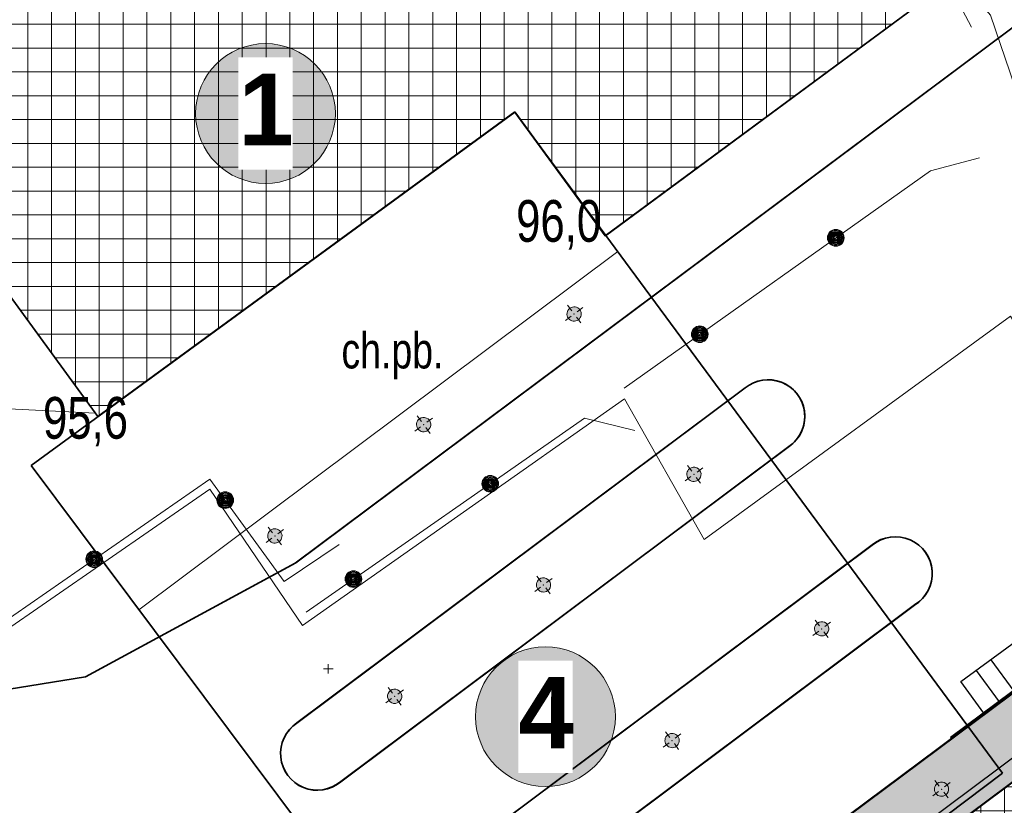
# Model space of a CAD drawing. Header units: metres. Extents: x -320 to 5572509, y -47 to 5960263.
# Tile 33 of 59: x 5572126 to 5572147, y 5960148 to 5960164. Entities that reach past the tile are written whole.
import ezdxf

# ---------------------------------------------------------------- set-up
doc = ezdxf.new("R2010")
doc.units = ezdxf.units.M
doc.header["$MEASUREMENT"] = 0
doc.set_wipeout_variables(frame=1)
doc.linetypes.add('Wipeout_Contour', pattern=[1, 0, -1])
for name, color, linetype in [('_drogi geometria', 7, 'Continuous'), ('bariera_ochronna', 7, 'Continuous'), ('budynek_pomiar', 7, 'Continuous'), ('chodnik_plyty_betonowe', 7, 'Continuous'), ('kraweznik', 7, 'Continuous'), ('Nowe_403-Punkt_okreslonej_wysokosci', 7, 'Continuous'), ('Nowe_430-K Słupy', 7, 'Continuous'), ('Nowe_810-G Ogólne', 7, 'Continuous'), ('Nowe_830-G Teksty Etykiety', 7, 'Continuous'), ('przewod_elektroenergetyczny__li', 7, 'Continuous'), ('przewod_kanalizacyjny__linia_', 7, 'Continuous'), ('rzedne_teren', 7, 'Continuous'), ('slup_EN', 7, 'Continuous'), ('WOSZCZALSKI_wlz', 7, 'Continuous')]:
    doc.layers.add(name, color=color, linetype=linetype)
doc.styles.add('GENERATED_STYLE_1', font='arial.ttf')
doc.styles.add('GENERATED_STYLE_2', font='arialbd.ttf')
doc.styles.add('GENERATED_STYLE_3', font='arial.ttf')
doc.dimstyles.new('GENERATED_STYLE__4', dxfattribs={"dimtxt": 0.6, "dimasz": 0.36715, "dimexe": 0.18, "dimexo": 0.04, "dimgap": 0.09, "dimtad": 1, "dimtih": 1, "dimtoh": 1, "dimdec": 0, "dimlfac": 100, "dimzin": 0, "dimdsep": 46, "dimtxsty": 'GENERATED_STYLE_3', "dimblk": 'ARROWHEAD_5', "dimblk1": 'ARROWHEAD_5', "dimblk2": 'ARROWHEAD_5', "dimcen": 0.09, "dimclrd": 7, "dimclre": 7, "dimclrt": 7, "dimadec": 1, "dimazin": 0, "dimtfac": 1, "dimtdec": 4, "dimtmove": 0, "dimatfit": 3, "dimfxl": 1, "dimtolj": 1, "dimtzin": 0, "dimarcsym": 0})
pattern_1 = [(0, (5572434.6074, 5960128.98037), (0, 0.5), []), (90, (5572434.6074, 5960128.98037), (-0.5, 0), [])]

# ---------------------------------------------------------------- blocks, each defined once
blk = doc.blocks.new('Wypełnienie_3', base_point=(5572434.607, 5960129.98))
at = {"layer": 'Nowe_810-G Ogólne', "linetype": 'Continuous', "lineweight": 18, "true_color": 0xaaaaaa}
h = blk.add_hatch(dxfattribs=at)
h.set_pattern_fill('HLNHER', color=253, style=0, pattern_type=2)
h.set_pattern_definition([(0, (5572149.7395, 5960118.78482), (0.4, 0.4), [1.2, -0.4]), (90, (5572150.1395, 5960118.78482), (0.4, 0.4), [1.2, -0.4])])
h.paths.add_polyline_path([(5572119.97, 5960117.89), (5572120.79, 5960116.24), (5572121.5, 5960115.44), (5572122.21, 5960114.9), (5572122.744, 5960114.747), (5572123.317, 5960114.61), (5572125.049, 5960114.484), (5572125.85, 5960114.536), (5572130.069, 5960115.384), (5572138.896, 5960117.224), (5572138.292, 5960120.162), (5572155.913, 5960123.836), (5572156.128, 5960122.746), (5572156.512, 5960120.804), (5572158.44, 5960121.177, 0.308603), (5572162.603, 5960124.945), (5572162.588, 5960124.941), (5572159.946, 5960134.586, 0.184142), (5572158.882, 5960138.039, 0.30603), (5572153.265, 5960140.081), (5572156.26, 5960136.077), (5572154.662, 5960134.882), (5572153.377, 5960133.921), (5572150.385, 5960137.922), (5572132.367, 5960124.445), (5572135.36, 5960120.444), (5572132.563, 5960118.352), (5572126.584, 5960126.337), (5572160.589, 5960151.83), (5572160.598, 5960151.818), (5572164.203, 5960138.326), (5572167.783, 5960124.929), (5572168.21, 5960124.22), (5572168.9, 5960123.8), (5572169.83, 5960123.57), (5572174.572, 5960124.504), (5572179.02, 5960125.38), (5572179.509, 5960123.378), (5572174.84, 5960122.49), (5572175.83, 5960117.16), (5572172.73, 5960116.07), (5572172.04, 5960115.89), (5572172.14, 5960115.5), (5572169.94, 5960114.91), (5572169.87, 5960115.15), (5572168.91, 5960114.87), (5572168.98, 5960114.64), (5572166.56, 5960113.95), (5572166.5, 5960114.18), (5572165.87, 5960114.02), (5572165.8, 5960114.35), (5572165.93, 5960114.38), (5572165.75, 5960115.18), (5572164.8, 5960114.95), (5572164.9, 5960114.62), (5572162.28, 5960113.85), (5572162.19, 5960114.18), (5572161.68, 5960114.04), (5572161.87, 5960113.34), (5572162, 5960113.37), (5572162.29, 5960112.25), (5572162.17, 5960112.22), (5572162.4, 5960111.41), (5572162.58, 5960111.47), (5572162.91, 5960110.26), (5572162.72, 5960110.2), (5572162.83, 5960109.77), (5572163.48, 5960110.04), (5572164.37, 5960110.27), (5572164.48, 5960109.75), (5572164.653, 5960109.787), (5572165.19, 5960107.36), (5572165.02, 5960107.32), (5572165.16, 5960106.72), (5572165.33, 5960106.75), (5572166.43, 5960101.86), (5572165.96, 5960101.76), (5572166.13, 5960100.99), (5572166.46, 5960101.07), (5572167.15, 5960097.97), (5572166.82, 5960097.9), (5572166.95, 5960097.33), (5572167.648, 5960093.703), (5572162.9, 5960092.8), (5572161.41, 5960092.47), (5572149.154, 5960089.965), (5572149.759, 5960086.924), (5572146.898, 5960086.382), (5572145.75, 5960086.12), (5572145.189, 5960089.209), (5572130.631, 5960086.296), (5572128.388, 5960097.519), (5572154.739, 5960102.778), (5572155.796, 5960097.376, 0.32921), (5572156.91, 5960099.21), (5572155.67, 5960105.421), (5572155.663, 5960105.419), (5572154.052, 5960113.522, 0.326644), (5572152.363, 5960114.76), (5572153.626, 5960108.47), (5572124.891, 5960102.732), (5572123.764, 5960109.015), (5572123.037, 5960107.846), (5572122.57, 5960106.94), (5572122.235, 5960105.804), (5572122.128, 5960104.217), (5572120.82, 5960112.281)])
h.paths.add_polyline_path([(5572160.986, 5960109.404), (5572161.476, 5960109.501), (5572161.772, 5960108.036), (5572163.15, 5960108.307), (5572165.611, 5960095.766), (5572163.741, 5960095.398)], flags=0)
blk = doc.blocks.new('Wypełnienie_5', base_point=(5572434.607, 5960129.98))
at = {"layer": 'Nowe_810-G Ogólne', "linetype": 'Continuous', "lineweight": 18, "true_color": 0x929292}
h = blk.add_hatch(dxfattribs=at)
h.set_pattern_fill('SIATKA_25X25', color=252, style=0, pattern_type=2)
h.set_pattern_definition(pattern_1)
h.paths.add_polyline_path([(5572160.589, 5960151.83), (5572126.584, 5960126.337), (5572123.571, 5960130.361), (5572140.52, 5960143.029), (5572146.649, 5960147.61), (5572157.603, 5960155.818)])
at = {"layer": 'Nowe_810-G Ogólne', "color": 18, "lineweight": 35, "true_color": 0x030303}
for p, q in [((5572146.649, 5960147.61), (5572157.603, 5960155.818)), ((5572140.52, 5960143.029), (5572146.649, 5960147.61))]:
    blk.add_line(p, q, dxfattribs=at)
blk = doc.blocks.new('SUPE04', base_point=(0, 0))
at = {"layer": 'slup_EN', "color": 7, "lineweight": 13}
for p, q in [((3.65, 0.5), (4.5, 0)), ((0, 0), (5, 0)), ((4.5, 0), (3.65, -0.5))]:
    blk.add_line(p, q, dxfattribs=at)
blk = doc.blocks.new('*D189', base_point=(5572434.607, 5960128.98))
at = {"layer": 'Nowe_403-Punkt_okreslonej_wysokosci', "linetype": 'Continuous', "lineweight": 13, "transparency": 16777216}
blk.add_hatch(color=7, dxfattribs=at).paths.add_polyline_path([(5572128.47, 5960142.633), (5572128.741, 5960142.908), (5572128.567, 5960143.007)])
at = {"layer": 'Nowe_403-Punkt_okreslonej_wysokosci', "color": 7, "lineweight": 13, "transparency": 16777216}
for p, q in [((5572133.014, 5960150.459), (5572132.814, 5960150.459)), ((5572132.914, 5960150.559), (5572132.914, 5960150.359)), ((5572128.654, 5960142.957), (5572128.961, 5960143.498)), ((5572128.961, 5960143.498), (5572131.45, 5960143.498)), ((5572128.47, 5960142.633), (5572128.567, 5960143.007)), ((5572128.567, 5960143.007), (5572128.741, 5960142.908)), ((5572128.47, 5960142.633), (5572128.741, 5960142.908))]:
    blk.add_line(p, q, dxfattribs=at)
at = {"layer": 'Nowe_403-Punkt_okreslonej_wysokosci', "color": 7, "lineweight": 5, "transparency": 16777216, "insert": (5572129.261, 5960143.618), "char_height": 0.6, "attachment_point": 7, "style": 'GENERATED_STYLE_3'}
blk.add_mtext('\\A1;{\\pql;\\fArial|b0|i0|c0|p38;R 900}', dxfattribs=at)
blk = doc.blocks.new('ARROWHEAD_5')
at = {"linetype": 'Continuous', "lineweight": 0}
blk.add_hatch(color=0, dxfattribs=at).paths.add_polyline_path([(-1, 0.2679), (0, 0), (-1, -0.2679)])
at = {"color": 0, "linetype": 'Continuous', "lineweight": 0}
blk.add_line((0, 0), (-1, 0), dxfattribs=at)
blk = doc.blocks.new('Wypełnienie_121', base_point=(5572434.607, 5960129.98))
at = {"layer": 'Nowe_810-G Ogólne', "color": 18, "lineweight": 35, "true_color": 0x030303}
for p, q in [((5572138.73, 5960159.543), (5572145.69, 5960164.683)), ((5572147.284, 5960163.92), (5572143.464, 5960161.07)), ((5572128.08, 5960155.753), (5572136.83, 5960162.143)), ((5572136.83, 5960162.143), (5572138.73, 5960159.543)), ((5572143.464, 5960161.07), (5572132.235, 5960152.682)), ((5572126.16, 5960158.383), (5572128.08, 5960155.753)), ((5572132.235, 5960152.682), (5572127.817, 5960150.294)), ((5572127.817, 5960150.294), (5572116.68, 5960148.473))]:
    blk.add_line(p, q, dxfattribs=at)
blk = doc.blocks.new('Wypełnienie_122', base_point=(5572434.607, 5960129.98))
at = {"layer": 'Nowe_810-G Ogólne', "color": 18, "lineweight": 35, "true_color": 0x030303}
for p, q in [((5572126.682, 5960154.725), (5572136.83, 5960162.14)), ((5572136.83, 5960162.14), (5572147.065, 5960148.271)), ((5572137.102, 5960140.788), (5572126.682, 5960154.725)), ((5572147.065, 5960148.271), (5572137.102, 5960140.788))]:
    blk.add_line(p, q, dxfattribs=at)
blk = doc.blocks.new('Wypełnienie_123', base_point=(5572434.607, 5960129.98))
at = {"layer": 'Nowe_810-G Ogólne', "color": 18, "lineweight": 35, "true_color": 0x030303}
for p, q in [((5572132.257, 5960149.321), (5572141.663, 5960156.351)), ((5572142.582, 5960155.121), (5572133.176, 5960148.091))]:
    blk.add_line(p, q, dxfattribs=at)
for centre, radius, start, end in [((5572142.146, 5960155.754), 0.768, 304.5539, 128.9964), ((5572132.682, 5960148.68), 0.769, 123.5854, 309.9649)]:
    blk.add_arc(centre, radius, start, end, dxfattribs=at)
blk = doc.blocks.new('Wypełnienie_124', base_point=(5572434.607, 5960129.98))
at = {"layer": 'Nowe_810-G Ogólne', "color": 18, "lineweight": 35, "true_color": 0x030303}
for p, q in [((5572134.924, 5960146.026), (5572144.33, 5960153.056)), ((5572145.217, 5960151.797), (5572135.849, 5960144.788))]:
    blk.add_line(p, q, dxfattribs=at)
for centre, radius, start, end in [((5572144.815, 5960152.456), 0.772, 301.3983, 128.9311), ((5572135.352, 5960145.381), 0.774, 123.5857, 309.9653)]:
    blk.add_arc(centre, radius, start, end, dxfattribs=at)
blk = doc.blocks.new('Wypełnienie_133', base_point=(5572434.607, 5960129.98))
at = {"layer": 'Nowe_810-G Ogólne', "linetype": 'Continuous', "lineweight": 0, "true_color": 0xffffff}
blk.add_hatch(color=7, dxfattribs=at).paths.add_polyline_path([(5572130.468, 5960163.046, 0.556686), (5572131.26, 5960160.681, 0.631227), (5572132.918, 5960162.747, 0.546003)])
blk = doc.blocks.new('Wypełnienie_134', base_point=(5572434.607, 5960129.98))
at = {"layer": 'Nowe_810-G Ogólne', "linetype": 'Continuous', "lineweight": 0, "true_color": 0xffffff}
blk.add_hatch(color=7, dxfattribs=at).paths.add_polyline_path([(5572136.344, 5960150.392, 0.556686), (5572137.136, 5960148.027, 0.631227), (5572138.794, 5960150.092, 0.546003)])
blk = doc.blocks.new('Wypełnienie_135', base_point=(5572434.607, 5960129.98))
at = {"layer": 'Nowe_810-G Ogólne', "linetype": 'Continuous', "lineweight": 0, "true_color": 0x000000}
h = blk.add_hatch(dxfattribs=at)
h.set_pattern_fill('SIATKA_25X25', color=18, style=0, pattern_type=2)
h.set_pattern_definition(pattern_1)
h.paths.add_polyline_path([(5572128.08, 5960155.75), (5572126.16, 5960158.38), (5572124.95, 5960157.49), (5572121.83, 5960161.69), (5572134.17, 5960171.16), (5572135.61, 5960169.18), (5572139.94, 5960172.41), (5572145.688, 5960164.682), (5572138.728, 5960159.542), (5572136.83, 5960162.14)])
at = {"layer": 'Nowe_810-G Ogólne', "color": 18, "lineweight": 35, "true_color": 0x030303}
for p, q in [((5572145.688, 5960164.682), (5572138.728, 5960159.542)), ((5572136.83, 5960162.14), (5572128.08, 5960155.75)), ((5572138.728, 5960159.542), (5572136.83, 5960162.14)), ((5572128.08, 5960155.75), (5572126.16, 5960158.38))]:
    blk.add_line(p, q, dxfattribs=at)
blk = doc.blocks.new('Wypełnienie_137', base_point=(5572434.607, 5960129.98))
at = {"layer": 'Nowe_810-G Ogólne', "linetype": 'Continuous', "lineweight": 0, "true_color": 0xffffff}
blk.add_hatch(color=7, dxfattribs=at).paths.add_polyline_path([(5572136.344, 5960150.392, 0.556686), (5572137.136, 5960148.027, 0.631227), (5572138.794, 5960150.092, 0.546003)])
blk = doc.blocks.new('Wypełnienie_138', base_point=(5572434.607, 5960129.98))
at = {"layer": 'Nowe_810-G Ogólne', "linetype": 'Continuous', "lineweight": 0, "true_color": 0xffffff}
blk.add_hatch(color=7, dxfattribs=at).paths.add_polyline_path([(5572130.468, 5960163.046, 0.556686), (5572131.26, 5960160.681, 0.631227), (5572132.918, 5960162.747, 0.546003)])
blk = doc.blocks.new('Wypełnienie_142', base_point=(5572434.607, 5960129.98))
at = {"layer": 'Nowe_810-G Ogólne', "color": 18, "lineweight": 35, "true_color": 0x030303}
for p, q in [((5572147.284, 5960163.92), (5572132.218, 5960152.679)), ((5572145.974, 5960149.019), (5572156.85, 5960157.148)), ((5572141.662, 5960156.354), (5572132.257, 5960149.324)), ((5572133.176, 5960148.094), (5572142.622, 5960155.153)), ((5572144.33, 5960153.059), (5572134.924, 5960146.029)), ((5572132.218, 5960152.679), (5572127.817, 5960150.294)), ((5572135.849, 5960144.791), (5572145.217, 5960151.8)), ((5572127.817, 5960150.294), (5572116.68, 5960148.473)), ((5572129.315, 5960136.539), (5572145.992, 5960148.995)), ((5572145.992, 5960148.995), (5572145.974, 5960149.019))]:
    blk.add_line(p, q, dxfattribs=at)
for centre, radius, start, end in [((5572142.146, 5960155.757), 0.768, 308.2357, 129.0202), ((5572144.815, 5960152.459), 0.772, 301.3983, 128.9311), ((5572132.682, 5960148.683), 0.769, 123.5854, 309.9649)]:
    blk.add_arc(centre, radius, start, end, dxfattribs=at)
blk = doc.blocks.new('Wypełnienie_143', base_point=(5572434.607, 5960129.98))
at = {"layer": 'Nowe_810-G Ogólne', "linetype": 'Continuous', "lineweight": 0, "true_color": 0x5b5b5b}
h = blk.add_hatch(color=251, dxfattribs=at)
h.paths.add_polyline_path([(5572118.126, 5960128.181), (5572119.97, 5960117.893), (5572120.711, 5960116.412), (5572121.5, 5960115.443), (5572122.371, 5960114.84), (5572123.316, 5960114.613), (5572124.147, 5960114.539), (5572124.98, 5960114.483), (5572125.85, 5960114.539), (5572130.065, 5960115.386), (5572138.895, 5960117.227), (5572138.291, 5960120.165), (5572155.912, 5960123.839), (5572156.511, 5960120.807), (5572158.333, 5960121.167, 0.318488), (5572162.603, 5960124.948), (5572157.783, 5960123.619), (5572155.125, 5960133.261), (5572159.945, 5960134.589, 0.184142), (5572158.881, 5960138.042), (5572132.562, 5960118.355), (5572123.565, 5960130.372), (5572155.78, 5960154.455), (5572159.267, 5960157.045), (5572160.598, 5960151.821), (5572163.212, 5960141.969), (5572163.321, 5960141.619), (5572163.485, 5960141.016), (5572167.782, 5960124.932), (5572168.21, 5960124.223), (5572168.9, 5960123.803), (5572169.694, 5960123.607), (5572160.503, 5960158.308), (5572160.166, 5960159.581), (5572136.352, 5960141.794), (5572136.354, 5960141.791), (5572129.926, 5960136.903, -0.040759), (5572129.106, 5960136.383), (5572126.201, 5960134.213), (5572120.162, 5960129.702)])
h.paths.add_polyline_path([(5572122.27, 5960117.41), (5572120.448, 5960128.043), (5572122.367, 5960129.477), (5572131.139, 5960117.74), (5572123.97, 5960116.303)], flags=0)
h.paths.add_polyline_path([(5572155.752, 5960125.328), (5572140.034, 5960122.087), (5572153.795, 5960132.377)], flags=0)
at = {"layer": 'Nowe_810-G Ogólne', "color": 7, "lineweight": 13}
for p, q in [((5572160.166, 5960159.581), (5572136.352, 5960141.794)), ((5572123.565, 5960130.372), (5572155.78, 5960154.455))]:
    blk.add_line(p, q, dxfattribs=at)
blk = doc.blocks.new('Słup_1', base_point=(5572134.308, 5960149.882))
at = {"layer": 'Nowe_430-K Słupy', "linetype": 'Continuous', "lineweight": 0, "true_color": 0x000000}
blk.add_hatch(color=18, dxfattribs=at).paths.add_polyline_path([(5572134.397, 5960149.762, 1), (5572134.218, 5960150.003, 1)])
at = {"layer": 'Nowe_430-K Słupy', "color": 7, "lineweight": 13}
for p, q in [((5572134.26, 5960149.946), (5572134.17, 5960150.067)), ((5572134.372, 5960149.93), (5572134.492, 5960150.02)), ((5572134.244, 5960149.835), (5572134.123, 5960149.745)), ((5572134.355, 5960149.818), (5572134.445, 5960149.698))]:
    blk.add_line(p, q, dxfattribs=at)
at = {"layer": 'Nowe_430-K Słupy', "color": 7, "lineweight": 13, "flags": 128}
blk.add_lwpolyline([(5572134.397, 5960149.762, 1), (5572134.218, 5960150.003, 1)], format="xyb", close=True, dxfattribs=at)
at = {"layer": 'Nowe_430-K Słupy', "color": 7, "lineweight": 13}
blk.add_point((5572134.308, 5960149.882), dxfattribs=at)
blk = doc.blocks.new('Słup_2', base_point=(5572140.588, 5960154.539))
at = {"layer": 'Nowe_430-K Słupy', "linetype": 'Continuous', "lineweight": 0, "true_color": 0x000000}
blk.add_hatch(color=18, dxfattribs=at).paths.add_polyline_path([(5572140.498, 5960154.659, 1), (5572140.677, 5960154.419, 1)])
at = {"layer": 'Nowe_430-K Słupy', "color": 7, "lineweight": 13}
for p, q in [((5572140.54, 5960154.603), (5572140.45, 5960154.723)), ((5572140.652, 5960154.587), (5572140.772, 5960154.676)), ((5572140.524, 5960154.491), (5572140.403, 5960154.401)), ((5572140.635, 5960154.475), (5572140.725, 5960154.355))]:
    blk.add_line(p, q, dxfattribs=at)
at = {"layer": 'Nowe_430-K Słupy', "color": 7, "lineweight": 13, "flags": 128}
blk.add_lwpolyline([(5572140.498, 5960154.659, 1), (5572140.677, 5960154.419, 1)], format="xyb", close=True, dxfattribs=at)
at = {"layer": 'Nowe_430-K Słupy', "color": 7, "lineweight": 13}
blk.add_point((5572140.588, 5960154.539), dxfattribs=at)
blk = doc.blocks.new('Słup_3', base_point=(5572137.43, 5960152.219))
at = {"layer": 'Nowe_430-K Słupy', "linetype": 'Continuous', "lineweight": 0, "true_color": 0x000000}
blk.add_hatch(color=18, dxfattribs=at).paths.add_polyline_path([(5572137.52, 5960152.099, 1), (5572137.341, 5960152.339, 1)])
at = {"layer": 'Nowe_430-K Słupy', "color": 7, "lineweight": 13}
for p, q in [((5572137.382, 5960152.283), (5572137.293, 5960152.403)), ((5572137.494, 5960152.267), (5572137.615, 5960152.356)), ((5572137.366, 5960152.171), (5572137.246, 5960152.081)), ((5572137.478, 5960152.155), (5572137.568, 5960152.035))]:
    blk.add_line(p, q, dxfattribs=at)
at = {"layer": 'Nowe_430-K Słupy', "color": 7, "lineweight": 13, "flags": 128}
blk.add_lwpolyline([(5572137.52, 5960152.099, 1), (5572137.341, 5960152.339, 1)], format="xyb", close=True, dxfattribs=at)
at = {"layer": 'Nowe_430-K Słupy', "color": 7, "lineweight": 13}
blk.add_point((5572137.43, 5960152.219), dxfattribs=at)
blk = doc.blocks.new('Słup_4', base_point=(5572131.793, 5960153.247))
at = {"layer": 'Nowe_430-K Słupy', "linetype": 'Continuous', "lineweight": 0, "true_color": 0x000000}
blk.add_hatch(color=18, dxfattribs=at).paths.add_polyline_path([(5572131.883, 5960153.126, 1), (5572131.703, 5960153.367, 1)])
at = {"layer": 'Nowe_430-K Słupy', "color": 7, "lineweight": 13}
for p, q in [((5572131.745, 5960153.311), (5572131.655, 5960153.431)), ((5572131.857, 5960153.294), (5572131.977, 5960153.384)), ((5572131.729, 5960153.199), (5572131.609, 5960153.109)), ((5572131.841, 5960153.182), (5572131.931, 5960153.062))]:
    blk.add_line(p, q, dxfattribs=at)
at = {"layer": 'Nowe_430-K Słupy', "color": 7, "lineweight": 13, "flags": 128}
blk.add_lwpolyline([(5572131.883, 5960153.126, 1), (5572131.703, 5960153.367, 1)], format="xyb", close=True, dxfattribs=at)
at = {"layer": 'Nowe_430-K Słupy', "color": 7, "lineweight": 13}
blk.add_point((5572131.793, 5960153.247), dxfattribs=at)
blk = doc.blocks.new('Słup_5', base_point=(5572138.073, 5960157.903))
at = {"layer": 'Nowe_430-K Słupy', "linetype": 'Continuous', "lineweight": 0, "true_color": 0x000000}
blk.add_hatch(color=18, dxfattribs=at).paths.add_polyline_path([(5572137.983, 5960158.023, 1), (5572138.163, 5960157.783, 1)])
at = {"layer": 'Nowe_430-K Słupy', "color": 7, "lineweight": 13}
for p, q in [((5572138.025, 5960157.967), (5572137.935, 5960158.087)), ((5572138.137, 5960157.951), (5572138.257, 5960158.041)), ((5572138.009, 5960157.855), (5572137.889, 5960157.765)), ((5572138.121, 5960157.839), (5572138.211, 5960157.719))]:
    blk.add_line(p, q, dxfattribs=at)
at = {"layer": 'Nowe_430-K Słupy', "color": 7, "lineweight": 13, "flags": 128}
blk.add_lwpolyline([(5572137.983, 5960158.023, 1), (5572138.163, 5960157.783, 1)], format="xyb", close=True, dxfattribs=at)
at = {"layer": 'Nowe_430-K Słupy', "color": 7, "lineweight": 13}
blk.add_point((5572138.073, 5960157.903), dxfattribs=at)
blk = doc.blocks.new('Słup_6', base_point=(5572134.916, 5960155.583))
at = {"layer": 'Nowe_430-K Słupy', "linetype": 'Continuous', "lineweight": 0, "true_color": 0x000000}
blk.add_hatch(color=18, dxfattribs=at).paths.add_polyline_path([(5572135.006, 5960155.463, 1), (5572134.826, 5960155.703, 1)])
at = {"layer": 'Nowe_430-K Słupy', "color": 7, "lineweight": 13}
for p, q in [((5572134.868, 5960155.647), (5572134.778, 5960155.767)), ((5572134.852, 5960155.535), (5572134.732, 5960155.445)), ((5572134.98, 5960155.631), (5572135.1, 5960155.721)), ((5572134.964, 5960155.519), (5572135.054, 5960155.399))]:
    blk.add_line(p, q, dxfattribs=at)
at = {"layer": 'Nowe_430-K Słupy', "color": 7, "lineweight": 13, "flags": 128}
blk.add_lwpolyline([(5572135.006, 5960155.463, 1), (5572134.826, 5960155.703, 1)], format="xyb", close=True, dxfattribs=at)
at = {"layer": 'Nowe_430-K Słupy', "color": 7, "lineweight": 13}
blk.add_point((5572134.916, 5960155.583), dxfattribs=at)
blk = doc.blocks.new('Słup_8', base_point=(5572143.269, 5960151.298))
at = {"layer": 'Nowe_430-K Słupy', "linetype": 'Continuous', "lineweight": 0, "true_color": 0x000000}
blk.add_hatch(color=18, dxfattribs=at).paths.add_polyline_path([(5572143.179, 5960151.418, 1), (5572143.358, 5960151.178, 1)])
at = {"layer": 'Nowe_430-K Słupy', "color": 7, "lineweight": 13}
for p, q in [((5572143.221, 5960151.362), (5572143.131, 5960151.482)), ((5572143.333, 5960151.346), (5572143.453, 5960151.436)), ((5572143.205, 5960151.25), (5572143.084, 5960151.16)), ((5572143.316, 5960151.234), (5572143.406, 5960151.114))]:
    blk.add_line(p, q, dxfattribs=at)
at = {"layer": 'Nowe_430-K Słupy', "color": 7, "lineweight": 13, "flags": 128}
blk.add_lwpolyline([(5572143.179, 5960151.418, 1), (5572143.358, 5960151.178, 1)], format="xyb", close=True, dxfattribs=at)
at = {"layer": 'Nowe_430-K Słupy', "color": 7, "lineweight": 13}
blk.add_point((5572143.269, 5960151.298), dxfattribs=at)
blk = doc.blocks.new('Słup_9', base_point=(5572140.129, 5960148.954))
at = {"layer": 'Nowe_430-K Słupy', "linetype": 'Continuous', "lineweight": 0, "true_color": 0x000000}
blk.add_hatch(color=18, dxfattribs=at).paths.add_polyline_path([(5572140.219, 5960148.834, 1), (5572140.039, 5960149.074, 1)])
at = {"layer": 'Nowe_430-K Słupy', "color": 7, "lineweight": 13}
for p, q in [((5572140.081, 5960149.018), (5572139.992, 5960149.138)), ((5572140.193, 5960149.002), (5572140.313, 5960149.092)), ((5572140.065, 5960148.906), (5572139.945, 5960148.816)), ((5572140.177, 5960148.89), (5572140.267, 5960148.77))]:
    blk.add_line(p, q, dxfattribs=at)
at = {"layer": 'Nowe_430-K Słupy', "color": 7, "lineweight": 13, "flags": 128}
blk.add_lwpolyline([(5572140.219, 5960148.834, 1), (5572140.039, 5960149.074, 1)], format="xyb", close=True, dxfattribs=at)
at = {"layer": 'Nowe_430-K Słupy', "color": 7, "lineweight": 13}
blk.add_point((5572140.129, 5960148.954), dxfattribs=at)
blk = doc.blocks.new('Słup_11', base_point=(5572145.783, 5960147.934))
at = {"layer": 'Nowe_430-K Słupy', "linetype": 'Continuous', "lineweight": 0, "true_color": 0x000000}
blk.add_hatch(color=18, dxfattribs=at).paths.add_polyline_path([(5572145.693, 5960148.054, 1), (5572145.873, 5960147.814, 1)])
at = {"layer": 'Nowe_430-K Słupy', "color": 7, "lineweight": 13}
for p, q in [((5572145.735, 5960147.998), (5572145.645, 5960148.118)), ((5572145.719, 5960147.886), (5572145.599, 5960147.796)), ((5572145.847, 5960147.982), (5572145.967, 5960148.072)), ((5572145.831, 5960147.87), (5572145.921, 5960147.75))]:
    blk.add_line(p, q, dxfattribs=at)
at = {"layer": 'Nowe_430-K Słupy', "color": 7, "lineweight": 13, "flags": 128}
blk.add_lwpolyline([(5572145.693, 5960148.054, 1), (5572145.873, 5960147.814, 1)], format="xyb", close=True, dxfattribs=at)
at = {"layer": 'Nowe_430-K Słupy', "color": 7, "lineweight": 13}
blk.add_point((5572145.783, 5960147.934), dxfattribs=at)

msp = doc.modelspace()

# ---------------------------------------------------------------- linework, layer by layer
at = {"layer": '_drogi geometria', "color": 134, "lineweight": 30}
for p, q in [((5572146.816, 5960150.651), (5572147.299, 5960149.989)), ((5572146.509, 5960150.427), (5572146.992, 5960149.764))]:
    msp.add_line(p, q, dxfattribs=at)
at = {"layer": '_drogi geometria', "color": 134, "lineweight": 30, "flags": 128}
msp.add_lwpolyline([(5572146.19, 5960150.195), (5572147.442, 5960151.107), (5572147.925, 5960150.445), (5572146.673, 5960149.532)], close=True, dxfattribs=at)
at = {"layer": 'bariera_ochronna', "color": 7, "lineweight": 13, "flags": 128}
for points in [[(5572146.58, 5960161.18), (5572145.55, 5960160.91), (5572139.12, 5960156.35)], [(5572139.35, 5960155.46), (5572138.29, 5960155.72), (5572132.45, 5960151.65)], [(5572133.14, 5960153.07), (5572131.99, 5960152.29), (5572130.43, 5960154.44), (5572125.28, 5960150.87)]]:
    msp.add_lwpolyline(points, dxfattribs=at)
at = {"layer": 'bariera_ochronna', "color": 7, "lineweight": 13}
for centre, radius in [((5572143.564, 5960159.501), 0.175), ((5572143.564, 5960159.501), 0.157), ((5572143.564, 5960159.501), 0.14), ((5572143.564, 5960159.501), 0.122), ((5572143.564, 5960159.501), 0.105), ((5572143.564, 5960159.501), 0.0875), ((5572143.564, 5960159.501), 0.07), ((5572143.564, 5960159.501), 0.0525), ((5572143.564, 5960159.501), 0.035), ((5572140.709, 5960157.477), 0.175), ((5572140.709, 5960157.477), 0.157), ((5572140.709, 5960157.477), 0.14), ((5572140.709, 5960157.477), 0.122), ((5572140.709, 5960157.477), 0.105), ((5572140.709, 5960157.477), 0.0875), ((5572140.709, 5960157.477), 0.07), ((5572140.709, 5960157.477), 0.0525), ((5572140.709, 5960157.477), 0.035), ((5572136.314, 5960154.343), 0.175), ((5572136.314, 5960154.343), 0.157), ((5572136.314, 5960154.343), 0.14), ((5572136.314, 5960154.343), 0.122), ((5572136.314, 5960154.343), 0.105), ((5572136.314, 5960154.343), 0.0875), ((5572136.314, 5960154.343), 0.07), ((5572136.314, 5960154.343), 0.0525), ((5572136.314, 5960154.343), 0.035), ((5572130.751, 5960153.998), 0.175), ((5572130.751, 5960153.998), 0.157), ((5572130.751, 5960153.998), 0.14), ((5572130.751, 5960153.998), 0.122), ((5572130.751, 5960153.998), 0.105), ((5572130.751, 5960153.998), 0.0875), ((5572130.751, 5960153.998), 0.07), ((5572130.751, 5960153.998), 0.0525), ((5572130.751, 5960153.998), 0.035), ((5572128.002, 5960152.757), 0.175), ((5572128.002, 5960152.757), 0.157), ((5572128.002, 5960152.757), 0.14), ((5572128.002, 5960152.757), 0.122), ((5572128.002, 5960152.757), 0.105), ((5572128.002, 5960152.757), 0.0875), ((5572128.002, 5960152.757), 0.07), ((5572128.002, 5960152.757), 0.0525), ((5572128.002, 5960152.757), 0.035), ((5572133.442, 5960152.342), 0.175), ((5572133.442, 5960152.342), 0.157), ((5572133.442, 5960152.342), 0.14), ((5572133.442, 5960152.342), 0.122), ((5572133.442, 5960152.342), 0.105), ((5572133.442, 5960152.342), 0.0875), ((5572133.442, 5960152.342), 0.07), ((5572133.442, 5960152.342), 0.0525), ((5572133.442, 5960152.342), 0.035)]:
    msp.add_circle(centre, radius, dxfattribs=at)
at = {"layer": 'budynek_pomiar', "color": 7, "lineweight": 13, "flags": 128}
msp.add_lwpolyline([(5572134.17, 5960171.16), (5572135.61, 5960169.18), (5572139.94, 5960172.41), (5572145.69, 5960164.68), (5572138.73, 5960159.54), (5572136.83, 5960162.14), (5572128.08, 5960155.75), (5572126.16, 5960158.38), (5572124.95, 5960157.49), (5572121.83, 5960161.69), (5572123.02, 5960162.68)], close=True, dxfattribs=at)
msp.add_lwpolyline([(5572128.028, 5960155.821), (5572128.08, 5960155.75)], dxfattribs=at)
at = {"layer": 'kraweznik', "color": 7, "lineweight": 13, "flags": 128}
msp.add_lwpolyline([(5572117.996, 5960142.349), (5572117.81, 5960142.33), (5572115.9, 5960140.6), (5572114.44, 5960148.94), (5572116.68, 5960148.47), (5572123.75, 5960149.61), (5572130.43, 5960154.23), (5572132.37, 5960151.37), (5572139.13, 5960156.12), (5572140.8, 5960153.17), (5572147.23, 5960157.86), (5572149.06, 5960154.84), (5572156.67, 5960126.92), (5572157.57, 5960123.68), (5572157.97, 5960123.02)], dxfattribs=at)
at = {"layer": 'Nowe_810-G Ogólne', "color": 6, "lineweight": 50}
msp.add_line((5572112.905, 5960124.279), (5572170.053, 5960166.963), dxfattribs=at)
at = {"layer": 'Nowe_810-G Ogólne', "color": 7, "lineweight": 5}
msp.add_line((5572138.99, 5960159.213), (5572128.942, 5960151.7), dxfattribs=at)
at = {"layer": 'Nowe_810-G Ogólne', "color": 7, "lineweight": 13}
for centre in [(5572131.597, 5960162.109), (5572137.472, 5960149.455)]:
    msp.add_circle(centre, 1.467, dxfattribs=at)
at = {"layer": 'przewod_elektroenergetyczny__li', "color": 1, "lineweight": 18, "flags": 128}
msp.add_lwpolyline([(5572143.62, 5960167.89), (5572146.81, 5960164.17), (5572149.17, 5960157.26), (5572150.31, 5960152.83), (5572150.4, 5960152.11), (5572150.66, 5960151.67), (5572152.71, 5960144.06), (5572157.52, 5960126.59), (5572157.83, 5960125.52)], dxfattribs=at)
at = {"layer": 'przewod_kanalizacyjny__linia_', "color": 34, "lineweight": 18, "flags": 128}
msp.add_lwpolyline([(5572128.028, 5960155.821), (5572113.91, 5960156.53)], dxfattribs=at)
at = {"layer": 'WOSZCZALSKI_wlz', "color": 240, "lineweight": 30}
msp.add_line((5572131.324, 5960136.677), (5572149.351, 5960150.147), dxfattribs=at)

# ---------------------------------------------------------------- block references
at = {"layer": 'Nowe_430-K Słupy', "color": 7, "lineweight": 13}
for name, p in [('Słup_5', (5572138.073, 5960157.903)), ('Słup_6', (5572134.916, 5960155.583)), ('Słup_2', (5572140.588, 5960154.539)), ('Słup_4', (5572131.793, 5960153.247)), ('Słup_3', (5572137.43, 5960152.219)), ('Słup_8', (5572143.269, 5960151.298)), ('Słup_1', (5572134.308, 5960149.882)), ('Słup_9', (5572140.129, 5960148.954)), ('Słup_11', (5572145.783, 5960147.934))]:
    msp.add_blockref(name, p, dxfattribs=at)
at = {"layer": 'Nowe_810-G Ogólne', "color": 251, "lineweight": 18, "true_color": 0x6d6d6d}
for name in ['Wypełnienie_142', 'Wypełnienie_121', 'Wypełnienie_123', 'Wypełnienie_124']:
    msp.add_blockref(name, (5572434.607, 5960129.98), dxfattribs=at)
at = {"layer": 'Nowe_810-G Ogólne', "color": 7, "lineweight": 13}
msp.add_blockref('Wypełnienie_135', (5572434.607, 5960129.98), dxfattribs=at)
at = {"layer": 'Nowe_810-G Ogólne', "color": 255, "lineweight": 18}
for name in ['Wypełnienie_133', 'Wypełnienie_138', 'Wypełnienie_134', 'Wypełnienie_137']:
    msp.add_blockref(name, (5572434.607, 5960129.98), dxfattribs=at)
at = {"layer": 'Nowe_810-G Ogólne', "color": 253, "lineweight": 18, "true_color": 0xb6b6b6}
for name in ['Wypełnienie_122', 'Wypełnienie_143']:
    msp.add_blockref(name, (5572434.607, 5960129.98), dxfattribs=at)
at = {"layer": 'Nowe_810-G Ogólne', "color": 252, "lineweight": 18, "true_color": 0x929292}
msp.add_blockref('Wypełnienie_5', (5572434.607, 5960129.98), dxfattribs=at)
at = {"layer": 'Nowe_810-G Ogólne', "color": 253, "lineweight": 18, "true_color": 0xaaaaaa}
msp.add_blockref('Wypełnienie_3', (5572434.607, 5960129.98), dxfattribs=at)
at = {"layer": 'slup_EN', "color": 7, "lineweight": 13, "rotation": 297.71949}
msp.add_blockref('SUPE04', (5572144.084, 5960168.346), dxfattribs=at)

# ---------------------------------------------------------------- texts
at = {"layer": 'chodnik_plyty_betonowe', "color": 7, "lineweight": 13, "insert": (5572133.191, 5960156.535), "char_height": 0.75, "attachment_point": 7, "style": 'GENERATED_STYLE_1'}
msp.add_mtext('\\A1;{\\W0.750000x;\\pql;\\fArial|b0|i0|c238|p38;ch.pb.}', dxfattribs=at)
at = {"layer": 'rzedne_teren', "color": 7, "lineweight": 13, "char_height": 0.875, "attachment_point": 1, "style": 'GENERATED_STYLE_1'}
for s, insert in [('\\A1;{\\W0.750000x;\\pql;\\fArial|b0|i0|c238|p38;96,0}', (5572136.856, 5960160.293)), ('\\A1;{\\W0.750000x;\\pql;\\fArial|b0|i0|c238|p38;95,6}', (5572126.928, 5960156.162))]:
    msp.add_mtext(s, dxfattribs=dict(at, insert=insert))

# ---------------------------------------------------------------- dimensions: what is measured, and where the dimension line sits
at = {"layer": 'Nowe_403-Punkt_okreslonej_wysokosci', "color": 7, "lineweight": 13}
dim = msp.add_radius_dim(center=(5572132.914, 5960150.459), mpoint=(5572128.47, 5960142.633), dimstyle='GENERATED_STYLE__4', dxfattribs=at)
dim.commit()
dim.dimension.update_dxf_attribs({"geometry": '*D189', "text_midpoint": (5572130.317, 5960143.918), "dimtype": 164})

# ---------------------------------------------------------------- next in the draw order: wipeouts: each hides what was drawn before it
at = {"color": 7, "linetype": 'Wipeout_Contour', "lineweight": 13, "ltscale": 32636711.32868027}
msp.add_wipeout([(5572131.028, 5960163.287), (5572132.166, 5960163.287), (5572132.166, 5960160.93), (5572131.028, 5960160.93)], dxfattribs=at).dxf.layer = 'Nowe_830-G Teksty Etykiety'
at = {"color": 7, "linetype": 'Wipeout_Contour', "lineweight": 13, "ltscale": 32636690.40462772}
msp.add_wipeout([(5572136.903, 5960150.633), (5572138.042, 5960150.633), (5572138.042, 5960148.276), (5572136.903, 5960148.276)], dxfattribs=at).dxf.layer = 'Nowe_830-G Teksty Etykiety'

# ---------------------------------------------------------------- next in the draw order: texts
at = {"layer": 'Nowe_830-G Teksty Etykiety', "color": 7, "lineweight": 13, "char_height": 1.5, "attachment_point": 1, "style": 'GENERATED_STYLE_2'}
for s, insert in [('\\A1;{\\pql;\\fArial|b1|i0|c0|p38;1}', (5572131.028, 5960162.945)), ('\\A1;{\\pql;\\fArial|b1|i0|c0|p38;4}', (5572136.903, 5960150.291))]:
    msp.add_mtext(s, dxfattribs=dict(at, insert=insert))

doc.saveas('drawing.dxf')
